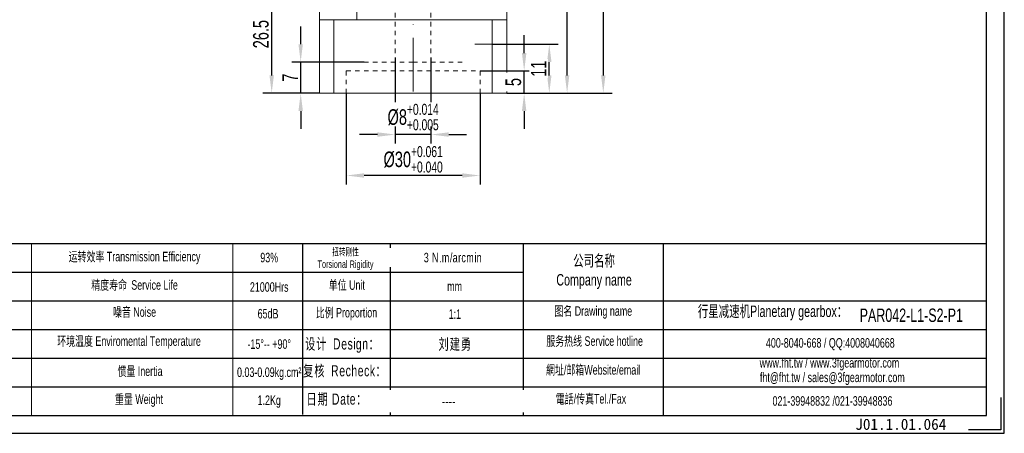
# Model space of a CAD drawing. Header units: millimetres. Extents: x 2090 to 2429, y 90 to 328.
# Tile 2 of 4: x 2208 to 2429, y 90 to 183. Entities that reach past the tile are written whole.
import ezdxf

# ---------------------------------------------------------------- set-up
doc = ezdxf.new("R2010")
doc.units = ezdxf.units.MM
doc.linetypes.add('ACAD_ISO10W100', pattern=[18, 12, -3, 0, -3])
doc.linetypes.add('虚线', pattern=[2, 1, -1])
doc.layers.add('6文字层', color=3, linetype='Continuous')
doc.layers.add('图框_外框线', color=7, linetype='Continuous')
for name, color, linetype, lineweight in [('SLD-0', 7, 'Continuous', 18), ('中心线层', 7, 'ACAD_ISO10W100', 20), ('尺寸线层', 3, 'Continuous', 18), ('细实线层', 7, 'Continuous', 18), ('虚线层', 6, '虚线', 18)]:
    doc.layers.add(name, color=color, linetype=linetype, lineweight=lineweight)
doc.styles.add('标准', font='arial.ttf', dxfattribs={"width": 0.667})
doc.styles.add('样式 1', font='txt')
doc.dimstyles.new('标准', dxfattribs={"dimtxt": 3.5, "dimasz": 4, "dimexe": 2, "dimexo": 0, "dimtad": 1, "dimdsep": 46, "dimtxsty": '标准', "dimblk": '_CAXARROW', "dimcen": 0, "dimdle": 6, "dimazin": 2, "dimtfac": 0.707107, "dimtdec": 3, "dimtmove": 2, "dimatfit": 3, "dimfxl": 1, "dimfrac": 2, "dimtolj": 1, "dimtzin": 0, "dimarcsym": 1})

# ---------------------------------------------------------------- blocks, each defined once
blk = doc.blocks.new('_CAXARROW')
blk.add_hatch(color=0).paths.add_polyline_path([(0, 0), (-1, 0.125), (-1, -0.125)], flags=0)
blk = doc.blocks.new('*D19')
at = {"layer": 'Defpoints', "color": 0}
for p in [(2303.19, 244.74), (2317.19, 166.24), (2338.83, 166.24)]:
    blk.add_point(p, dxfattribs=at)
at = {"layer": '尺寸线层', "color": 0, "linetype": 'Continuous', "lineweight": -2}
for p, q in [((2303.19, 244.74), (2340.83, 244.74)), ((2338.83, 240.74), (2338.83, 170.24)), ((2317.19, 166.24), (2340.83, 166.24))]:
    blk.add_line(p, q, dxfattribs=at)
at = {"layer": '尺寸线层', "color": 0, "lineweight": -2, "xscale": 4, "yscale": 4, "zscale": 4}
for p, rotation in [((2338.83, 244.74), 90), ((2338.83, 166.24), 270)]:
    blk.add_blockref('_CAXARROW', p, dxfattribs=dict(at, rotation=rotation))
at = {"layer": '尺寸线层', "color": 0, "insert": (2336.42, 205.49), "char_height": 3.5, "attachment_point": 5, "rotation": 90, "style": '标准', "bg_fill": 3, "box_fill_scale": 1.1, "bg_fill_color": 257, "bg_fill_transparency": 0}
blk.add_mtext('\\A1;78.5', dxfattribs=at)
blk = doc.blocks.new('*D28')
at = {"layer": 'Defpoints', "color": 0}
for p in [(2311.19, 171.24), (2321.09, 171.24), (2317.19, 166.24)]:
    blk.add_point(p, dxfattribs=at)
at = {"layer": '尺寸线层', "color": 0, "linetype": 'Continuous', "lineweight": -2}
for p, q in [((2321.09, 175.24), (2321.09, 179.24)), ((2311.19, 171.24), (2323.09, 171.24)), ((2321.09, 166.24), (2321.09, 171.24)), ((2317.19, 166.24), (2323.09, 166.24)), ((2321.09, 162.24), (2321.09, 158.24))]:
    blk.add_line(p, q, dxfattribs=at)
at = {"layer": '尺寸线层', "color": 0, "lineweight": -2, "xscale": 4, "yscale": 4, "zscale": 4}
for p, rotation in [((2321.09, 171.24), 270), ((2321.09, 166.24), 90)]:
    blk.add_blockref('_CAXARROW', p, dxfattribs=dict(at, rotation=rotation))
at = {"layer": '尺寸线层', "color": 0, "insert": (2318.68, 168.74), "char_height": 3.5, "attachment_point": 5, "rotation": 90, "style": '标准', "bg_fill": 3, "box_fill_scale": 1.1, "bg_fill_color": 257, "bg_fill_transparency": 0}
blk.add_mtext('\\A1;5', dxfattribs=at)
blk = doc.blocks.new('*D29')
at = {"layer": 'Defpoints', "color": 0}
for p in [(2292.19, 174.24), (2300.19, 174.24)]:
    blk.add_point(p, dxfattribs=at)
at = {"layer": '尺寸线层', "color": 0, "linetype": 'Continuous', "lineweight": -2}
for p, q in [((2292.19, 174.24), (2292.19, 154.96)), ((2300.19, 174.24), (2300.19, 154.96)), ((2288.19, 156.96), (2284.19, 156.96)), ((2300.19, 156.96), (2292.19, 156.96)), ((2304.19, 156.96), (2308.19, 156.96))]:
    blk.add_line(p, q, dxfattribs=at)
at = {"layer": '尺寸线层', "color": 0, "lineweight": -2, "xscale": 4, "yscale": 4, "zscale": 4}
blk.add_blockref('_CAXARROW', (2292.19, 156.96), dxfattribs=at)
at = {"layer": '尺寸线层', "color": 0, "lineweight": -2, "xscale": 4, "yscale": 4, "zscale": 4, "rotation": 180}
blk.add_blockref('_CAXARROW', (2300.19, 156.96), dxfattribs=at)
at = {"layer": '尺寸线层', "color": 0, "insert": (2296.19, 160.89), "char_height": 3.5, "attachment_point": 5, "style": '标准', "bg_fill": 3, "box_fill_scale": 1.1, "bg_fill_color": 257, "bg_fill_transparency": 0}
blk.add_mtext('\\A1;%%C8{\\H2.474874;\\S+0.014^ +0.005;}', dxfattribs=at)
at = {"layer": 'Defpoints', "color": 0}
blk.add_point((2292.19, 156.96), dxfattribs=at)
blk = doc.blocks.new('*D30')
at = {"layer": 'Defpoints', "color": 0}
for p in [(2281.19, 166.24), (2311.19, 166.24)]:
    blk.add_point(p, dxfattribs=at)
at = {"layer": '尺寸线层', "color": 0, "linetype": 'Continuous', "lineweight": -2}
for p, q in [((2281.19, 166.24), (2281.19, 145.77)), ((2311.19, 166.24), (2311.19, 145.77)), ((2307.19, 147.77), (2285.19, 147.77))]:
    blk.add_line(p, q, dxfattribs=at)
at = {"layer": '尺寸线层', "color": 0, "lineweight": -2, "xscale": 4, "yscale": 4, "zscale": 4, "rotation": 180}
blk.add_blockref('_CAXARROW', (2281.19, 147.77), dxfattribs=at)
at = {"layer": '尺寸线层', "color": 0, "lineweight": -2, "xscale": 4, "yscale": 4, "zscale": 4}
blk.add_blockref('_CAXARROW', (2311.19, 147.77), dxfattribs=at)
at = {"layer": '尺寸线层', "color": 0, "insert": (2296.19, 151.4), "char_height": 3.5, "attachment_point": 5, "style": '标准', "bg_fill": 3, "box_fill_scale": 1.1, "bg_fill_color": 257, "bg_fill_transparency": 0}
blk.add_mtext('\\A1;%%C30{\\H2.474874;\\S+0.061^ +0.040;}', dxfattribs=at)
at = {"layer": 'Defpoints', "color": 0}
blk.add_point((2281.19, 147.77), dxfattribs=at)
blk = doc.blocks.new('*D31')
at = {"layer": 'Defpoints', "color": 0}
for p in [(2264.47, 192.74), (2292.19, 192.74), (2275.19, 166.24)]:
    blk.add_point(p, dxfattribs=at)
at = {"layer": '尺寸线层', "color": 0, "linetype": 'Continuous', "lineweight": -2}
for p, q in [((2292.19, 192.74), (2262.47, 192.74)), ((2264.47, 170.24), (2264.47, 188.74)), ((2275.19, 166.24), (2262.47, 166.24))]:
    blk.add_line(p, q, dxfattribs=at)
at = {"layer": '尺寸线层', "color": 0, "lineweight": -2, "xscale": 4, "yscale": 4, "zscale": 4}
for p, rotation in [((2264.47, 192.74), 90), ((2264.47, 166.24), 270)]:
    blk.add_blockref('_CAXARROW', p, dxfattribs=dict(at, rotation=rotation))
at = {"layer": '尺寸线层', "color": 0, "insert": (2262.06, 179.49), "char_height": 3.5, "attachment_point": 5, "rotation": 90, "style": '标准', "bg_fill": 3, "box_fill_scale": 1.1, "bg_fill_color": 257, "bg_fill_transparency": 0}
blk.add_mtext('\\A1;26.5', dxfattribs=at)
blk = doc.blocks.new('*D32')
at = {"layer": 'Defpoints', "color": 0}
for p in [(2270.97, 173.24), (2285.19, 173.24), (2275.19, 166.24)]:
    blk.add_point(p, dxfattribs=at)
at = {"layer": '尺寸线层', "color": 0, "linetype": 'Continuous', "lineweight": -2}
for p, q in [((2270.97, 177.24), (2270.97, 181.24)), ((2285.19, 173.24), (2268.97, 173.24)), ((2270.97, 166.24), (2270.97, 173.24)), ((2275.19, 166.24), (2268.97, 166.24)), ((2270.97, 162.24), (2270.97, 158.24))]:
    blk.add_line(p, q, dxfattribs=at)
at = {"layer": '尺寸线层', "color": 0, "lineweight": -2, "xscale": 4, "yscale": 4, "zscale": 4}
for p, rotation in [((2270.97, 173.24), 270), ((2270.97, 166.24), 90)]:
    blk.add_blockref('_CAXARROW', p, dxfattribs=dict(at, rotation=rotation))
at = {"layer": '尺寸线层', "color": 0, "insert": (2268.59, 169.74), "char_height": 3.5, "attachment_point": 5, "rotation": 90, "style": '标准', "bg_fill": 3, "box_fill_scale": 1.1, "bg_fill_color": 257, "bg_fill_transparency": 0}
blk.add_mtext('\\A1;7', dxfattribs=at)
blk = doc.blocks.new('*D33')
at = {"layer": 'Defpoints', "color": 0}
for p in [(2313.95, 177.24), (2326.72, 177.24), (2317.19, 166.24)]:
    blk.add_point(p, dxfattribs=at)
at = {"layer": '尺寸线层', "color": 0, "linetype": 'Continuous', "lineweight": -2}
for p, q in [((2313.95, 177.24), (2328.72, 177.24)), ((2326.72, 170.24), (2326.72, 173.24)), ((2317.19, 166.24), (2328.72, 166.24))]:
    blk.add_line(p, q, dxfattribs=at)
at = {"layer": '尺寸线层', "color": 0, "lineweight": -2, "xscale": 4, "yscale": 4, "zscale": 4}
for p, rotation in [((2326.72, 177.24), 90), ((2326.72, 166.24), 270)]:
    blk.add_blockref('_CAXARROW', p, dxfattribs=dict(at, rotation=rotation))
at = {"layer": '尺寸线层', "color": 0, "insert": (2324.34, 171.74), "char_height": 3.5, "attachment_point": 5, "rotation": 90, "style": '标准', "bg_fill": 3, "box_fill_scale": 1.1, "bg_fill_color": 257, "bg_fill_transparency": 0}
blk.add_mtext('\\A1;11', dxfattribs=at)
blk = doc.blocks.new('*D34')
at = {"layer": 'Defpoints', "color": 0}
for p in [(2322.72, 223.74), (2330.72, 223.74), (2317.19, 166.24)]:
    blk.add_point(p, dxfattribs=at)
at = {"layer": '尺寸线层', "color": 0, "linetype": 'Continuous', "lineweight": -2}
for p, q in [((2322.72, 223.74), (2332.72, 223.74)), ((2330.72, 170.24), (2330.72, 219.74)), ((2317.19, 166.24), (2332.72, 166.24))]:
    blk.add_line(p, q, dxfattribs=at)
at = {"layer": '尺寸线层', "color": 0, "lineweight": -2, "xscale": 4, "yscale": 4, "zscale": 4}
for p, rotation in [((2330.72, 223.74), 90), ((2330.72, 166.24), 270)]:
    blk.add_blockref('_CAXARROW', p, dxfattribs=dict(at, rotation=rotation))
at = {"layer": '尺寸线层', "color": 0, "insert": (2328.32, 194.99), "char_height": 3.5, "attachment_point": 5, "rotation": 90, "style": '标准', "bg_fill": 3, "box_fill_scale": 1.1, "bg_fill_color": 257, "bg_fill_transparency": 0}
blk.add_mtext('\\A1;57.5', dxfattribs=at)

msp = doc.modelspace()

# ---------------------------------------------------------------- linework, layer by layer
msp.add_line((2150.30012, 106.74957), (2424.75451, 106.74957))
at = {"layer": 'SLD-0'}
for p, q in [((2210.61522, 132.48165), (2210.61522, 93.93042)), ((2255.75152, 132.48165), (2255.75152, 93.92604))]:
    msp.add_line(p, q, dxfattribs=at)
at = {"layer": '中心线层'}
msp.add_line((2296.19024, 251.05644), (2296.19024, 164.82024), dxfattribs=at)
at = {"layer": '图框_外框线'}
for p, q in [((2121.21096, 132.48165), (2424.75451, 132.48165)), ((2271.35238, 132.48165), (2271.35238, 94.1399)), ((2291.04846, 132.48165), (2291.04846, 93.92604)), ((2320.89784, 132.48165), (2320.89784, 93.92604)), ((2352.23945, 132.48165), (2352.23945, 93.92604)), ((2150.30012, 126.04863), (2320.89784, 126.04863)), ((2121.21096, 119.61561), (2424.75451, 119.61561)), ((2150.30012, 113.18259), (2424.75451, 113.18259)), ((2150.30012, 100.31655), (2424.75451, 100.31655))]:
    msp.add_line(p, q, dxfattribs=at)
at = {"layer": '图框_外框线', "color": 3}
msp.add_lwpolyline([(2091.4103, 89.90984), (2428.77071, 89.90984), (2428.77071, 328.47185), (2091.4103, 328.47185)], close=True, dxfattribs=at)
at = {"layer": '图框_外框线', "color": 3, "lineweight": 25}
msp.add_lwpolyline([(2111.49127, 93.92604), (2424.75451, 93.92604), (2424.75451, 324.45565), (2111.49127, 324.45565)], close=True, dxfattribs=at)
at = {"layer": '图框_外框线', "color": 3}
msp.add_lwpolyline([(2427.96747, 97.94223), (2427.96747, 90.71308), (2420.73832, 90.71308)], dxfattribs=at)
at = {"layer": '细实线层'}
for p, q in [((2275.19024, 196.74015), (2275.19024, 181.24015)), ((2283.57081, 198.24015), (2283.57081, 182.7401)), ((2275.19024, 182.7401), (2275.19024, 166.2401)), ((2296.19024, 182.7401), (2275.19024, 182.7401)), ((2296.19024, 182.7401), (2275.19024, 182.7401)), ((2278.43496, 166.2401), (2278.43496, 182.7401))]:
    msp.add_line(p, q, dxfattribs=at)
at = {"layer": '虚线层'}
for p, q in [((2292.19024, 173.2401), (2292.19024, 192.7401)), ((2300.19024, 173.2401), (2300.19024, 192.7401)), ((2285.19024, 173.2401), (2296.19024, 173.2401)), ((2285.19024, 173.2401), (2296.19024, 173.2401)), ((2281.19024, 166.2401), (2281.19024, 171.2401))]:
    msp.add_line(p, q, dxfattribs=at)

# ---------------------------------------------------------------- texts
at = {"layer": '6文字层', "insert": (2395.35209, 93.1913), "char_height": 2.5, "attachment_point": 1, "style": '样式 1'}
msp.add_mtext_dynamic_manual_height_columns('J01.1.01.064', width=43.304423, gutter_width=12.5, heights=[0], dxfattribs=at)
at = {"layer": 'SLD-0', "color": 1, "attachment_point": 2, "style": '标准'}
for s, insert, char_height, width in [('运转效率 Transmission Efficiency', (2233.71219, 130.64686), 2.14434, 36.4399558), ('93%', (2263.91532, 130.42788), 2.14434, 27.4232874), ('{\\f宋体|b0|i0|c134|p2;\\W0.65;扭转刚性 \\P\\farial|b0|i0|c0|p34;Torsional Rigidity}', (2281.03896, 131.44787), 1.65, 31.9368988), ('公司名称\\PCompany name', (2336.76742, 129.94202), 2.573208, 33.3150093), ('{\\fSimSun|b0|i0|c134|p2;精度寿命 }Service Life', (2233.71219, 124.27397), 2.14434, 28.6027751), ('21000Hrs', (2263.91532, 123.81879), 2.14434, 27.4232874), ('单位 Unit', (2281.31694, 124.26552), 2.14434, 27.4232874), ('mm', (2305.49373, 123.96188), 2.14434, 27.4232874), ('噪音 Noise', (2233.71219, 118.20821), 2.14434, 18.9215494), ('65dB', (2263.65125, 117.83317), 2.14434, 14.1501212), ('比例 Proportion', (2281.23835, 118.06133), 2.14434, 18.4641858), ('1:1', (2305.54656, 117.74267), 2.14434, 27.4232874), ('图名 Drawing name', (2336.59153, 118.42978), 2.14434, 27.4232874), ('  行星减速机Planetary gearbox：', (2376.12378, 118.59519), 2.573208, 40.4704892), ('\\pxt5;PAR042-L1-S2-P1', (2407.91467, 117.91199), 3.002076, 21.8475479), ('环境温度 Enviromental Temperature', (2232.48283, 111.68175), 2.14434, 36.1326084), ('-15%%D-- +90%%D', (2263.91532, 111.0139), 2.14434, 18.3947429), ('{\\fSimSun|b0|i0|c134|p2;\\T1.1;设计 \\fArial|b0|i0|c0|p34;Design\\fSimSun|b0|i0|c134|p2;：}', (2280.33318, 111.23101), 2.5, 31.9717109), ('{\\fSimSun|b0|i0|c134|p2;\\T1.1;刘建勇 }', (2305.64568, 111.17945), 2.5, 31.9717109), ('服务热线 Service hotline', (2336.89562, 111.68695), 2.14434, 30.5521766), ('400-8040-668 / QQ:4008040668', (2389.75441, 111.27721), 2.14434, 62.4333367), ('www.fht.tw / www.3fgearmotor.com ', (2389.55669, 106.81084), 2.14434, 62.5036194), ('惯量 Inertia', (2234.94155, 104.92495), 2.14434, 19.3725076), ('0.03-0.09kg.cm²', (2263.91532, 104.69167), 2.14434, 14.5031191), ('{\\fSimSun|b0|i0|c134|p2;\\T1.1;复核 \\fArial|b0|i0|c0|p34;Recheck\\fSimSun|b0|i0|c134|p2;：}', (2280.89643, 105.20161), 2.5, 31.9717109), ('網址/邮箱Website/email', (2336.56172, 105.22638), 2.14434, 31.8019402), ('\\pxt12;fht@fht.tw / sales@3fgearmotor.com ', (2390.2102, 103.54558), 2.14434, 62.5036194), ('重量 Weight', (2234.71105, 98.62885), 2.14434, 16.6739699), ('1.2Kg', (2263.91532, 98.42103), 2.14434, 14.3474653), ('{\\T1.1;日期 Date：}', (2279.08179, 98.84326), 2.5, 31.9717109), ('電話/传真Tel./Fax', (2336.08129, 98.71545), 2.14434, 32.1844243), ('021-39948832 /021-39948836 ', (2390.23262, 98.24661), 2.14434, 47.7262416)]:
    msp.add_mtext(s, dxfattribs=dict(at, insert=insert, char_height=char_height, width=width))

# ---------------------------------------------------------------- next in the draw order: texts
at = {"layer": 'SLD-0', "color": 1, "attachment_point": 2, "style": '标准', "bg_fill": 2}
for s, insert, char_height, width in [('{\\T1.1;3 N.m/arcmin}', (2305.12401, 130.42253), 2.14434, 27.4232874), ('----', (2304.16273, 98.35803), 2.5, 31.9717109)]:
    msp.add_mtext(s, dxfattribs=dict(at, insert=insert, char_height=char_height, width=width))

# ---------------------------------------------------------------- next in the draw order: dimensions: what is measured, and where the dimension line sits
at = {"layer": '尺寸线层'}
dim = msp.add_linear_dim(base=(2338.8336, 166.24015), p1=(2303.19024, 244.74015), p2=(2317.19024, 166.24015), angle=270, dimstyle='标准', override={"dimsah": 1, "dimtfill": 1, "dimtzin": 0}, dxfattribs=at)
dim.commit()
dim.dimension.update_dxf_attribs({"geometry": '*D19', "text_midpoint": (2336.42159, 205.49015)})

# ---------------------------------------------------------------- next in the draw order: linework, layer by layer
at = {"layer": '中心线层'}
msp.add_line((2310.0603, 177.2401), (2318.75136, 177.2401), dxfattribs=at)
at = {"layer": '细实线层'}
for p, q in [((2317.19024, 196.74015), (2317.19024, 181.24015)), ((2296.19024, 182.7401), (2317.19024, 182.7401)), ((2296.19024, 182.7401), (2317.19024, 182.7401)), ((2313.94552, 166.2401), (2313.94552, 182.7401)), ((2317.19024, 182.7401), (2317.19024, 166.2401)), ((2275.19024, 166.2401), (2317.19024, 166.2401))]:
    msp.add_line(p, q, dxfattribs=at)
at = {"layer": '虚线层'}
for p, q in [((2307.19024, 173.2401), (2296.19024, 173.2401)), ((2281.19024, 171.2401), (2311.19024, 171.2401)), ((2311.19024, 166.2401), (2311.19024, 171.2401))]:
    msp.add_line(p, q, dxfattribs=at)

# ---------------------------------------------------------------- next in the draw order: dimensions: what is measured, and where the dimension line sits
at = {"layer": '尺寸线层'}
dim = msp.add_linear_dim(base=(2321.08718, 171.2401), p1=(2317.19024, 166.2401), p2=(2311.19024, 171.2401), angle=90, dimstyle='标准', override={"dimsah": 1, "dimtfill": 1, "dimtzin": 0}, dxfattribs=at)
dim.commit()
dim.dimension.update_dxf_attribs({"geometry": '*D28', "text_midpoint": (2318.68233, 168.7401)})

# ---------------------------------------------------------------- next in the draw order: dimensions: what is measured, and where the dimension line sits
dim = msp.add_linear_dim(base=(2292.19024, 156.95912), p1=(2300.19024, 174.2401), p2=(2292.19024, 174.2401), dimstyle='标准', override={"dimpost": '%%C<>', "dimsah": 1, "dimtol": 1, "dimtp": 0.014, "dimtm": -0.005, "dimtfill": 1, "dimtzin": 0}, dxfattribs=at)
dim.commit()
dim.dimension.update_dxf_attribs({"geometry": '*D29', "text_midpoint": (2296.19024, 160.89072), "dimtype": 160})

# ---------------------------------------------------------------- next in the draw order: dimensions: what is measured, and where the dimension line sits
dim = msp.add_linear_dim(base=(2281.19024, 147.76507), p1=(2311.19024, 166.2401), p2=(2281.19024, 166.2401), dimstyle='标准', override={"dimpost": '%%C<>', "dimsah": 1, "dimtol": 1, "dimtp": 0.061, "dimtm": -0.04, "dimtfill": 1, "dimtzin": 0}, dxfattribs=at)
dim.commit()
dim.dimension.update_dxf_attribs({"geometry": '*D30', "text_midpoint": (2296.19024, 151.40018)})

# ---------------------------------------------------------------- next in the draw order: dimensions: what is measured, and where the dimension line sits
for base, p1, p2, picture, middle in [((2264.46922, 192.7401), (2275.19024, 166.2401), (2292.19024, 192.7401), '*D31', (2262.05721, 179.4901)), ((2326.72288, 177.2401), (2317.19024, 166.2401), (2313.94552, 177.2401), '*D33', (2324.34072, 171.7401))]:
    dim = msp.add_linear_dim(base=base, p1=p1, p2=p2, angle=90, dimstyle='标准', override={"dimsah": 1, "dimtfill": 1, "dimtzin": 0}, dxfattribs=at)
    dim.commit()
    dim.dimension.update_dxf_attribs({"geometry": picture, "text_midpoint": middle})

# ---------------------------------------------------------------- next in the draw order: dimensions: what is measured, and where the dimension line sits
for base, p1, p2, picture, middle in [((2330.72048, 223.74015), (2317.19024, 166.2401), (2322.72268, 223.74015), '*D34', (2328.31564, 194.99012)), ((2270.96812, 173.2401), (2275.19024, 166.2401), (2285.19024, 173.2401), '*D32', (2268.59312, 169.7401))]:
    dim = msp.add_linear_dim(base=base, p1=p1, p2=p2, angle=90, dimstyle='标准', override={"dimsah": 1, "dimtfill": 1, "dimtzin": 0}, dxfattribs=at)
    dim.commit()
    dim.dimension.update_dxf_attribs({"geometry": picture, "text_midpoint": middle})

doc.saveas('drawing.dxf')
